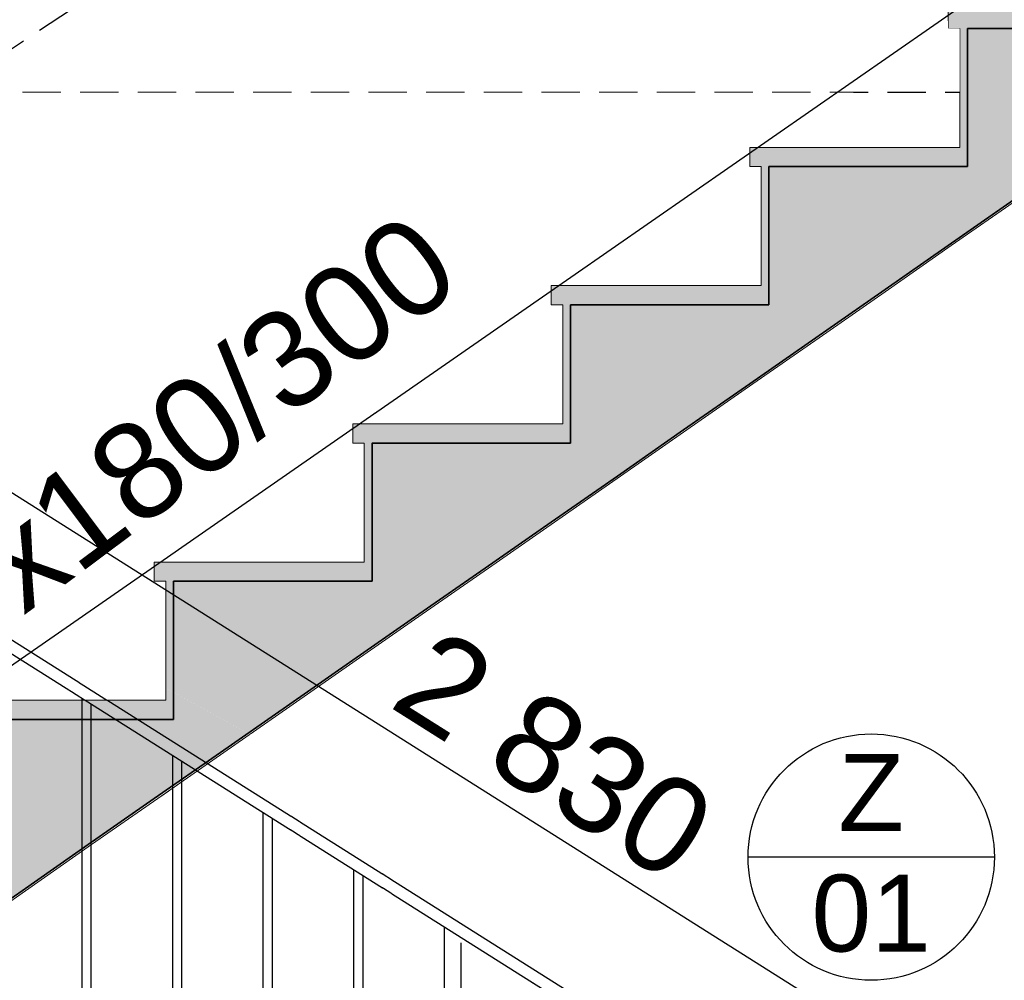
# Model space of a CAD drawing. Header units: millimetres. Extents: x -36478 to 31050, y -14815 to 11827.
# Tile 42 of 256: x -7035 to -5754, y 2025 to 3275. Entities that reach past the tile are written whole.
import ezdxf

# ---------------------------------------------------------------- set-up
doc = ezdxf.new("R2010")
doc.units = ezdxf.units.MM
doc.header["$MEASUREMENT"] = 0
doc.linetypes.add('Wipeout_Contour', pattern=[1000, 0, -1000])
doc.linetypes.add('čárkovaná 3', pattern=[75, 50, -25])
for name, color, linetype in [('Interiér - schodiště', 7, 'Continuous'), ('Konstrukce - nosné', 7, 'Continuous'), ('Konstrukce – Dělicí čáry vrstev', 7, 'Continuous'), ('Kóty - SP', 7, 'Continuous'), ('Nové_0', 7, 'Continuous'), ('Nové_Kóty - SP', 7, 'Continuous'), ('Nové_TZB - VZT', 7, 'Continuous'), ('Nové_Výplně - Povrchové', 7, 'Continuous'), ('Výplně - Povrchové', 7, 'Continuous'), ('Výplně – Řezové', 7, 'Continuous')]:
    doc.layers.add(name, color=color, linetype=linetype)
doc.styles.add('GENEROVANÝ_STYL_1', font='txt')
doc.styles.add('GENEROVANÝ_STYL_2', font='txt')
doc.dimstyles.new('GENEROVANÝ_STYL__4', dxfattribs={"dimtxt": 125, "dimasz": 142.5, "dimexe": 0.18, "dimexo": 150, "dimgap": 0, "dimtad": 1, "dimdec": 0, "dimzin": 0, "dimdsep": 46, "dimtxsty": 'GENEROVANÝ_STYL_2', "dimblk": 'ARROWHEAD_6', "dimblk1": 'ARROWHEAD_6', "dimblk2": 'ARROWHEAD_6', "dimcen": 0.09, "dimclrd": 1, "dimclre": 1, "dimclrt": 1, "dimazin": 0, "dimtfac": 1, "dimtdec": 4, "dimtmove": 0, "dimatfit": 3, "dimfxl": 1, "dimtolj": 1, "dimtzin": 0, "dimarcsym": 0})

# ---------------------------------------------------------------- blocks, each defined once
blk = doc.blocks.new('*D6313')
at = {"layer": 'Nové_Kóty - SP', "color": 1, "linetype": 'Continuous', "lineweight": 25}
for p, q in [((-7511.6, 3120.1), (-7666.7, 2874.3)), ((-7586.7, 3001.1), (-7681.8, 3061.2)), ((-7483.2, 3024.5), (-7690.1, 2977.7)), ((-5193.4, 1490.7), (-7586.7, 3001.1)), ((-5118.3, 1609.6), (-5273.4, 1363.9)), ((-5296.8, 1467.3), (-5089.9, 1514.1)), ((-5098.2, 1430.7), (-5193.4, 1490.7))]:
    blk.add_line(p, q, dxfattribs=at)
at = {"layer": 'Nové_Kóty - SP', "color": 1, "lineweight": 25, "insert": (-6557.4, 2381.1), "char_height": 125, "attachment_point": 7, "rotation": 327.7442, "style": 'GENEROVANÝ_STYL_2'}
blk.add_mtext('\\A1;{\\pql;\\fArial|b0|i0|c0|p38;2\xa0830}', dxfattribs=at)
blk = doc.blocks.new('ARROWHEAD_6')
at = {"color": 0, "linetype": 'Continuous', "lineweight": 0}
for p, q in [((-0.5, -0.5), (0.5, 0.5)), ((0, 0), (-1, 0))]:
    blk.add_line(p, q, dxfattribs=at)
blk = doc.blocks.new('*D6434')
at = {"layer": 'Nové_Kóty - SP', "color": 1, "linetype": 'Continuous', "lineweight": 25}
for p, q in [((-5267.9, 4807), (-5113.8, 4560.6)), ((-5217.1, 4584.4), (-5169.5, 4791.1)), ((-5097.9, 4747.4), (-5193.3, 4687.7)), ((-5193.3, 4687.7), (-7786.2, 3066)), ((-7860.7, 3185.2), (-7706.6, 2938.8)), ((-7762.3, 3169.3), (-7810, 2962.6)), ((-7786.2, 3066), (-7881.5, 3006.3))]:
    blk.add_line(p, q, dxfattribs=at)
at = {"layer": 'Nové_Kóty - SP', "color": 1, "lineweight": 25, "insert": (-6684.2, 3784.7), "char_height": 125, "attachment_point": 7, "rotation": 32.0247, "style": 'GENEROVANÝ_STYL_2'}
blk.add_mtext('\\A1;{\\pql;\\fArial|b0|i0|c0|p38;3 100}', dxfattribs=at)

msp = doc.modelspace()

# ---------------------------------------------------------------- linework, layer by layer
at = {"layer": 'Interiér - schodiště', "color": 7, "linetype": 'Continuous', "lineweight": 20}
for p in [(-6859.4, 2569.2), (-6844.4, 2544.2)]:
    msp.add_line(p, (-6859.4, 2544.2), dxfattribs=at)

# ---------------------------------------------------------------- wipeouts: each hides what was drawn before it
at = {"color": 254, "linetype": 'Wipeout_Contour', "lineweight": 0, "ltscale": 26757.660254}
msp.add_wipeout([(-5949.3, 3180), (-6043, 3108.6), (-5811.7, 3108.6), (-5811.7, 3180)], dxfattribs=at).dxf.layer = 'Výplně - Povrchové'
at = {"color": 254, "linetype": 'Wipeout_Contour', "lineweight": 0, "ltscale": 26304.509172}
msp.add_wipeout([(-5801.7, 3108.6), (-5801.7, 3083.6), (-5801.6, 3083.6), (-5801.6, 3108.6)], dxfattribs=at).dxf.layer = 'Výplně - Povrchové'
at = {"color": 254, "linetype": 'Wipeout_Contour', "lineweight": 0, "ltscale": 27290.673785}
msp.add_wipeout([(-6279, 2928.8), (-6069.9, 2928.8), (-6069.9, 3083.6), (-6075.8, 3083.6)], dxfattribs=at).dxf.layer = 'Výplně - Povrchové'
at = {"color": 254, "linetype": 'Wipeout_Contour', "lineweight": 0, "ltscale": 26900.336787}
msp.add_wipeout([(-6059.9, 2928.8), (-6059.9, 2903.8), (-6059.8, 2903.8), (-6059.8, 2928.8)], dxfattribs=at).dxf.layer = 'Výplně - Povrchové'
at = {"color": 254, "linetype": 'Wipeout_Contour', "lineweight": 0, "ltscale": 20928.153527}
msp.add_wipeout([(-6328.1, 2891.4), (-6514.9, 2749), (-6328.1, 2749)], dxfattribs=at).dxf.layer = 'Výplně - Povrchové'
at = {"color": 254, "linetype": 'Wipeout_Contour', "lineweight": 0, "ltscale": 27540.81393}
msp.add_wipeout([(-6318.1, 2724), (-6318, 2724), (-6318, 2749), (-6318.1, 2749)], dxfattribs=at).dxf.layer = 'Výplně - Povrchové'
at = {"color": 254, "linetype": 'Wipeout_Contour', "lineweight": 0, "ltscale": 21409.3096}
msp.add_wipeout([(-6586.3, 2694.6), (-6750.9, 2569.2), (-6586.3, 2569.2)], dxfattribs=at).dxf.layer = 'Výplně - Povrchové'
at = {"color": 254, "linetype": 'Wipeout_Contour', "lineweight": 0, "ltscale": 28222.901063}
msp.add_wipeout([(-6576.2, 2544.2), (-6576.1, 2544.2), (-6576.1, 2569.2), (-6576.2, 2569.2)], dxfattribs=at).dxf.layer = 'Výplně - Povrchové'
at = {"color": 254, "linetype": 'Wipeout_Contour', "lineweight": 0, "ltscale": 21919.924457}
msp.add_wipeout([(-6986.8, 2389.4), (-6844.4, 2389.4), (-6844.4, 2497.9)], dxfattribs=at).dxf.layer = 'Výplně - Povrchové'
at = {"color": 254, "linetype": 'Wipeout_Contour', "lineweight": 0, "ltscale": 28943.656597}
msp.add_wipeout([(-6834.4, 2389.4), (-6834.4, 2364.4), (-6834.3, 2364.4), (-6834.3, 2389.4)], dxfattribs=at).dxf.layer = 'Výplně - Povrchové'
at = {"color": 254, "linetype": 'Wipeout_Contour', "lineweight": 0, "ltscale": 25144.748819}
msp.add_wipeout([(-6862.3, 2256.5), (-5193.9, 1295.4), (-5193.9, 1322.1), (-6841.3, 2271.1)], dxfattribs=at).dxf.layer = 'Výplně - Povrchové'
at = {"color": 254, "linetype": 'Wipeout_Contour', "lineweight": 0, "ltscale": 29523.924383}
msp.add_wipeout([(-7117.6, 2081.8), (-7113.1, 2081.8), (-7027, 2141.7), (-7031.5, 2141.7)], dxfattribs=at).dxf.layer = 'Výplně - Povrchové'

# ---------------------------------------------------------------- next in the draw order: linework, layer by layer
at = {"layer": 'Interiér - schodiště', "color": 7, "linetype": 'Continuous', "lineweight": 35}
for p, q in [((-6318, 2724), (-6318.1, 2724)), ((-6576.1, 2544.2), (-6576.2, 2544.2)), ((-6834.3, 2364.4), (-6834.4, 2364.4))]:
    msp.add_line(p, q, dxfattribs=at)
at = {"layer": 'Interiér - schodiště', "color": 7, "linetype": 'Continuous', "lineweight": 20}
for p, q in [((-6844.4, 2544.2), (-6844.4, 2389.4)), ((-6844.4, 2389.4), (-7117.6, 2389.4))]:
    msp.add_line(p, q, dxfattribs=at)
at = {"layer": 'Konstrukce – Dělicí čáry vrstev', "color": 7, "linetype": 'Continuous', "lineweight": 35}
msp.add_line((-6834.4, 2364.4), (-7092.5, 2364.4), dxfattribs=at)

# ---------------------------------------------------------------- next in the draw order: wipeouts: each hides what was drawn before it
at = {"color": 254, "linetype": 'Wipeout_Contour', "lineweight": 0, "ltscale": 26477.075304}
msp.add_wipeout([(-5801.7, 3263.4), (-5801.7, 3108.6), (-5801.6, 3108.6), (-5801.6, 3263.4)], dxfattribs=at).dxf.layer = 'Výplně - Povrchové'
at = {"color": 254, "linetype": 'Wipeout_Contour', "lineweight": 0, "ltscale": 27059.607385}
msp.add_wipeout([(-6059.9, 2928.8), (-6059.8, 2928.8), (-6059.8, 3083.6), (-6059.9, 3083.6)], dxfattribs=at).dxf.layer = 'Výplně - Povrchové'
at = {"color": 254, "linetype": 'Wipeout_Contour', "lineweight": 0, "ltscale": 27687.113623}
msp.add_wipeout([(-6318.1, 2749), (-6318, 2749), (-6318, 2903.8), (-6318.1, 2903.8)], dxfattribs=at).dxf.layer = 'Výplně - Povrchové'
at = {"color": 254, "linetype": 'Wipeout_Contour', "lineweight": 0, "ltscale": 28356.608635}
msp.add_wipeout([(-6576.1, 2724), (-6576.2, 2724), (-6576.2, 2569.2), (-6576.1, 2569.2)], dxfattribs=at).dxf.layer = 'Výplně - Povrchové'
at = {"color": 254, "linetype": 'Wipeout_Contour', "lineweight": 0, "ltscale": 29065.191269}
msp.add_wipeout([(-6834.4, 2544.2), (-6834.4, 2389.4), (-6834.3, 2389.4), (-6834.3, 2544.2)], dxfattribs=at).dxf.layer = 'Výplně - Povrchové'
at = {"color": 254, "linetype": 'Wipeout_Contour', "lineweight": 0, "ltscale": 29264.578684}
msp.add_wipeout([(-7031.5, 2141.7), (-7027, 2141.7), (-6941, 2201.7), (-6945.5, 2201.7)], dxfattribs=at).dxf.layer = 'Výplně - Povrchové'

# ---------------------------------------------------------------- next in the draw order: hatches: boundary and pattern name
at = {"layer": 'Výplně – Řezové', "linetype": 'Continuous', "lineweight": 0, "true_color": 0x353329}
for points in [[(-6844.4, 2544.2), (-6844.4, 2389.4), (-6834.4, 2389.4), (-6834.4, 2544.2)], [(-7117.6, 2364.4), (-6834.4, 2364.4), (-6834.4, 2389.4), (-7117.6, 2389.4)]]:
    msp.add_hatch(color=250, dxfattribs=at).paths.add_polyline_path(points)

# ---------------------------------------------------------------- next in the draw order: linework, layer by layer
at = {"layer": 'Interiér - schodiště', "color": 7, "linetype": 'Continuous', "lineweight": 20}
for p, q in [((-6318.1, 2749), (-6318.1, 2724)), ((-6834.4, 2544.2), (-6834.4, 2389.4)), ((-6834.3, 2544.2), (-6834.4, 2544.2)), ((-6834.4, 2389.4), (-6834.4, 2364.4))]:
    msp.add_line(p, q, dxfattribs=at)
at = {"layer": 'Interiér - schodiště', "color": 7, "linetype": 'Continuous', "lineweight": 35}
msp.add_line((-6834.3, 2544.2), (-6834.3, 2364.4), dxfattribs=at)
at = {"layer": 'Interiér - schodiště', "color": 251, "linetype": 'Continuous', "lineweight": 20, "true_color": 0x6a6a6a}
msp.add_line((-7113.1, 2081.8), (-7027, 2141.7), dxfattribs=at)
at = {"layer": 'Konstrukce – Dělicí čáry vrstev', "color": 7, "linetype": 'Continuous', "lineweight": 35}
msp.add_line((-6576.2, 2544.2), (-6834.3, 2544.2), dxfattribs=at)

# ---------------------------------------------------------------- next in the draw order: wipeouts: each hides what was drawn before it
at = {"color": 254, "linetype": 'Wipeout_Contour', "lineweight": 0, "ltscale": 65310.880821}
msp.add_wipeout([(-6830.1, 2569.2), (-6751.2, 2569.2), (-6586.3, 2694.9), (-6586.3, 2724), (-6601.3, 2724), (-6601.3, 2749), (-6572.1, 2749), (-6572.1, 3605.7), (-6830.1, 3409.1)], dxfattribs=at).dxf.layer = 'Výplně - Povrchové'
at = {"color": 254, "linetype": 'Wipeout_Contour', "lineweight": 0, "ltscale": 29008.979415}
msp.add_wipeout([(-6945.5, 2201.7), (-6941, 2201.7), (-6855, 2261.6), (-6859.4, 2261.6)], dxfattribs=at).dxf.layer = 'Výplně - Povrchové'

# ---------------------------------------------------------------- next in the draw order: hatches: boundary and pattern name
at = {"layer": 'Výplně – Řezové', "linetype": 'Continuous', "lineweight": 0, "true_color": 0x353329}
for points in [[(-6601.3, 2724), (-6318.1, 2724), (-6318.1, 2749), (-6601.3, 2749)], [(-6586.3, 2724), (-6586.3, 2569.2), (-6576.2, 2569.2), (-6576.2, 2724)], [(-6859.4, 2544.2), (-6576.2, 2544.2), (-6576.2, 2569.2), (-6859.4, 2569.2)]]:
    msp.add_hatch(color=250, dxfattribs=at).paths.add_polyline_path(points)

# ---------------------------------------------------------------- next in the draw order: linework, layer by layer
at = {"layer": 'Interiér - schodiště', "color": 7, "linetype": 'Continuous', "lineweight": 20}
for p, q in [((-6601.3, 2749), (-6601.3, 2724)), ((-6328.1, 2749), (-6601.3, 2749)), ((-6586.3, 2724), (-6601.3, 2724)), ((-6586.3, 2724), (-6586.3, 2569.2)), ((-6576.2, 2724), (-6576.2, 2569.2)), ((-6576.1, 2724), (-6576.2, 2724)), ((-6586.3, 2569.2), (-6859.4, 2569.2)), ((-6576.2, 2569.2), (-6576.2, 2544.2))]:
    msp.add_line(p, q, dxfattribs=at)
at = {"layer": 'Interiér - schodiště', "color": 7, "linetype": 'Continuous', "lineweight": 35}
msp.add_line((-6576.1, 2724), (-6576.1, 2544.2), dxfattribs=at)
at = {"layer": 'Interiér - schodiště', "color": 251, "linetype": 'Continuous', "lineweight": 20, "true_color": 0x6a6a6a}
msp.add_line((-7027, 2141.7), (-6941, 2201.7), dxfattribs=at)
at = {"layer": 'Konstrukce – Dělicí čáry vrstev', "color": 7, "linetype": 'Continuous', "lineweight": 35}
msp.add_line((-6318.1, 2724), (-6576.1, 2724), dxfattribs=at)

# ---------------------------------------------------------------- next in the draw order: wipeouts: each hides what was drawn before it
at = {"color": 254, "linetype": 'Wipeout_Contour', "lineweight": 0, "ltscale": 28757.226468}
msp.add_wipeout([(-6859.4, 2261.6), (-6855, 2261.6), (-6768.9, 2321.5), (-6773.4, 2321.5)], dxfattribs=at).dxf.layer = 'Výplně - Povrchové'

# ---------------------------------------------------------------- next in the draw order: linework, layer by layer
at = {"layer": 'Interiér - schodiště', "color": 251, "linetype": 'Continuous', "lineweight": 20, "true_color": 0x6a6a6a}
msp.add_line((-6941, 2201.7), (-6855, 2261.6), dxfattribs=at)

# ---------------------------------------------------------------- next in the draw order: wipeouts: each hides what was drawn before it
at = {"color": 254, "linetype": 'Wipeout_Contour', "lineweight": 0, "ltscale": 28509.42173}
msp.add_wipeout([(-6773.4, 2321.5), (-6768.9, 2321.5), (-6682.9, 2381.5), (-6687.3, 2381.5)], dxfattribs=at).dxf.layer = 'Výplně - Povrchové'
at = {"color": 254, "linetype": 'Wipeout_Contour', "lineweight": 0, "ltscale": 25135.335288}
msp.add_wipeout([(-6841.1, 2271.2), (-6841.3, 2271.1), (-5193.8, 1322.1), (-5193.5, 1322.1)], dxfattribs=at).dxf.layer = 'Výplně - Povrchové'

# ---------------------------------------------------------------- next in the draw order: wipeouts: each hides what was drawn before it
at = {"color": 254, "linetype": 'Wipeout_Contour', "lineweight": 0, "ltscale": 28265.669038}
msp.add_wipeout([(-6687.3, 2381.5), (-6682.9, 2381.5), (-6596.9, 2441.4), (-6601.3, 2441.4)], dxfattribs=at).dxf.layer = 'Výplně - Povrchové'
at = {"color": 254, "linetype": 'Wipeout_Contour', "lineweight": 0, "ltscale": 25127.405519}
msp.add_wipeout([(-6841.1, 2271.2), (-5193.5, 1322.1), (-5193.5, 1345.2), (-6823, 2283.9)], dxfattribs=at).dxf.layer = 'Výplně - Povrchové'

# ---------------------------------------------------------------- next in the draw order: linework, layer by layer
at = {"layer": 'Interiér - schodiště', "color": 251, "linetype": 'Continuous', "lineweight": 20, "true_color": 0x6a6a6a}
for p, q in [((-6768.9, 2321.5), (-6682.9, 2381.5)), ((-6855, 2261.6), (-6768.9, 2321.5))]:
    msp.add_line(p, q, dxfattribs=at)
at = {"layer": 'Nové_TZB - VZT', "color": 1, "linetype": 'Continuous', "lineweight": 25}
msp.add_line((-5766.6, 2185.4), (-6087.1, 2185.4), dxfattribs=at)
msp.add_circle((-5926.8, 2185.4), 160.2, dxfattribs=at)

# ---------------------------------------------------------------- next in the draw order: texts
at = {"layer": 'Nové_0', "color": 1, "linetype": 'Continuous', "lineweight": 25, "insert": (-5926.8, 2190.3), "char_height": 100, "attachment_point": 5, "line_spacing_factor": 0.940294, "style": 'GENEROVANÝ_STYL_1'}
msp.add_mtext('\\A1;{\\pqc;\\fArial|b0|i0|c238|p38;Z\\P\\pqc;\\fArial|b0|i0|c238|p38;0\\fArial|b0|i0|c238|p38;1}', dxfattribs=at)

# ---------------------------------------------------------------- next in the draw order: wipeouts: each hides what was drawn before it
at = {"color": 254, "linetype": 'Wipeout_Contour', "lineweight": 0, "ltscale": 28026.074111}
msp.add_wipeout([(-6601.3, 2441.4), (-6596.9, 2441.4), (-6510.9, 2501.3), (-6515.2, 2501.3)], dxfattribs=at).dxf.layer = 'Výplně - Povrchové'

# ---------------------------------------------------------------- next in the draw order: linework, layer by layer
at = {"layer": 'Interiér - schodiště', "color": 251, "linetype": 'Continuous', "lineweight": 20, "true_color": 0x6a6a6a}
msp.add_line((-6682.9, 2381.5), (-6596.9, 2441.4), dxfattribs=at)

# ---------------------------------------------------------------- next in the draw order: wipeouts: each hides what was drawn before it
at = {"color": 254, "linetype": 'Wipeout_Contour', "lineweight": 0, "ltscale": 27790.744476}
msp.add_wipeout([(-6515.2, 2501.3), (-6510.9, 2501.3), (-6424.8, 2561.3), (-6429.1, 2561.3)], dxfattribs=at).dxf.layer = 'Výplně - Povrchové'

# ---------------------------------------------------------------- next in the draw order: linework, layer by layer
at = {"layer": 'Interiér - schodiště', "color": 251, "linetype": 'Continuous', "lineweight": 20, "true_color": 0x6a6a6a}
msp.add_line((-6596.9, 2441.4), (-6510.9, 2501.3), dxfattribs=at)

# ---------------------------------------------------------------- next in the draw order: wipeouts: each hides what was drawn before it
at = {"color": 254, "linetype": 'Wipeout_Contour', "lineweight": 0, "ltscale": 27559.789389}
msp.add_wipeout([(-6429.1, 2561.3), (-6424.8, 2561.3), (-6338.8, 2621.2), (-6343.1, 2621.2)], dxfattribs=at).dxf.layer = 'Výplně - Povrchové'

# ---------------------------------------------------------------- next in the draw order: linework, layer by layer
at = {"layer": 'Interiér - schodiště', "color": 251, "linetype": 'Continuous', "lineweight": 20, "true_color": 0x6a6a6a}
msp.add_line((-6510.9, 2501.3), (-6424.8, 2561.3), dxfattribs=at)

# ---------------------------------------------------------------- next in the draw order: wipeouts: each hides what was drawn before it
at = {"color": 254, "linetype": 'Wipeout_Contour', "lineweight": 0, "ltscale": 27333.319727}
msp.add_wipeout([(-6343.1, 2621.2), (-6338.8, 2621.2), (-6252.8, 2681.1), (-6257, 2681.1)], dxfattribs=at).dxf.layer = 'Výplně - Povrchové'

# ---------------------------------------------------------------- next in the draw order: linework, layer by layer
at = {"layer": 'Interiér - schodiště', "color": 251, "linetype": 'Continuous', "lineweight": 20, "true_color": 0x6a6a6a}
msp.add_line((-6424.8, 2561.3), (-6338.8, 2621.2), dxfattribs=at)

# ---------------------------------------------------------------- next in the draw order: wipeouts: each hides what was drawn before it
at = {"color": 254, "linetype": 'Wipeout_Contour', "lineweight": 0, "ltscale": 27111.447884}
msp.add_wipeout([(-6257, 2681.1), (-6252.8, 2681.1), (-6166.7, 2741.1), (-6171, 2741.1)], dxfattribs=at).dxf.layer = 'Výplně - Povrchové'

# ---------------------------------------------------------------- next in the draw order: linework, layer by layer
at = {"layer": 'Interiér - schodiště', "color": 251, "linetype": 'Continuous', "lineweight": 20, "true_color": 0x6a6a6a}
msp.add_line((-6338.8, 2621.2), (-6252.8, 2681.1), dxfattribs=at)

# ---------------------------------------------------------------- next in the draw order: wipeouts: each hides what was drawn before it
at = {"color": 254, "linetype": 'Wipeout_Contour', "lineweight": 0, "ltscale": 26894.287641}
msp.add_wipeout([(-6171, 2741.1), (-6166.7, 2741.1), (-6080.7, 2801), (-6084.9, 2801)], dxfattribs=at).dxf.layer = 'Výplně - Povrchové'

# ---------------------------------------------------------------- next in the draw order: linework, layer by layer
at = {"layer": 'Interiér - schodiště', "color": 251, "linetype": 'Continuous', "lineweight": 20, "true_color": 0x6a6a6a}
msp.add_line((-6252.8, 2681.1), (-6166.7, 2741.1), dxfattribs=at)

# ---------------------------------------------------------------- next in the draw order: wipeouts: each hides what was drawn before it
at = {"color": 254, "linetype": 'Wipeout_Contour', "lineweight": 0, "ltscale": 26681.954027}
msp.add_wipeout([(-6084.9, 2801), (-6080.7, 2801), (-5994.7, 2860.9), (-5998.8, 2860.9)], dxfattribs=at).dxf.layer = 'Výplně - Povrchové'

# ---------------------------------------------------------------- next in the draw order: linework, layer by layer
at = {"layer": 'Interiér - schodiště', "color": 251, "linetype": 'Continuous', "lineweight": 20, "true_color": 0x6a6a6a}
msp.add_line((-6166.7, 2741.1), (-6080.7, 2801), dxfattribs=at)

# ---------------------------------------------------------------- next in the draw order: wipeouts: each hides what was drawn before it
at = {"color": 254, "linetype": 'Wipeout_Contour', "lineweight": 0, "ltscale": 26474.563161}
msp.add_wipeout([(-5998.8, 2860.9), (-5994.7, 2860.9), (-5908.6, 2920.9), (-5912.8, 2920.9)], dxfattribs=at).dxf.layer = 'Výplně - Povrchové'

# ---------------------------------------------------------------- next in the draw order: wipeouts: each hides what was drawn before it
at = {"color": 254, "linetype": 'Wipeout_Contour', "lineweight": 0, "ltscale": 26272.232079}
msp.add_wipeout([(-5912.8, 2920.9), (-5908.6, 2920.9), (-5822.6, 2980.8), (-5826.7, 2980.8)], dxfattribs=at).dxf.layer = 'Výplně - Povrchové'

# ---------------------------------------------------------------- next in the draw order: wipeouts: each hides what was drawn before it
at = {"color": 254, "linetype": 'Wipeout_Contour', "lineweight": 0, "ltscale": 26075.078553}
msp.add_wipeout([(-5826.7, 2980.8), (-5822.6, 2980.8), (-5736.6, 3040.7), (-5740.7, 3040.7)], dxfattribs=at).dxf.layer = 'Výplně - Povrchové'

# ---------------------------------------------------------------- next in the draw order: wipeouts: each hides what was drawn before it
at = {"color": 254, "linetype": 'Wipeout_Contour', "lineweight": 0, "ltscale": 82009.031708}
msp.add_wipeout([(-6314, 2928.8), (-6279.3, 2928.8), (-6076.2, 3083.6), (-6084.9, 3083.6), (-6084.9, 3108.6), (-6043.4, 3108.6), (-5826.7, 3273.7), (-5826.7, 3288.4), (-5807.4, 3288.4), (-5518.4, 3508.6), (-5308.9, 4408.6), (-6314, 3802.4)], dxfattribs=at).dxf.layer = 'Výplně - Povrchové'

# ---------------------------------------------------------------- next in the draw order: wipeouts: each hides what was drawn before it
at = {"color": 254, "linetype": 'Wipeout_Contour', "lineweight": 0, "ltscale": 35991.751117}
msp.add_wipeout([(-5296.4, 4468.2), (-7806.3, 2839.8), (-5308.9, 4433.7), (-5308.9, 4444), (-5290.4, 4450.2)], dxfattribs=at).dxf.layer = 'Výplně - Povrchové'

# ---------------------------------------------------------------- next in the draw order: wipeouts: each hides what was drawn before it
at = {"color": 254, "linetype": 'Wipeout_Contour', "lineweight": 0, "ltscale": 22127.526688}
msp.add_wipeout([(-7799.6, 2819.8), (-5308.9, 4433.2), (-5308.9, 4433.5)], dxfattribs=at).dxf.layer = 'Výplně - Povrchové'

# ---------------------------------------------------------------- next in the draw order: wipeouts: each hides what was drawn before it
at = {"color": 254, "linetype": 'Wipeout_Contour', "lineweight": 0, "ltscale": 38724.649919}
msp.add_wipeout([(-7806.3, 2839.8), (-7800.3, 2822), (-7793.8, 2824.2), (-5308.9, 4433.5), (-5308.9, 4433.7)], dxfattribs=at).dxf.layer = 'Výplně - Povrchové'

# ---------------------------------------------------------------- next in the draw order: wipeouts: each hides what was drawn before it
at = {"color": 254, "linetype": 'Wipeout_Contour', "lineweight": 0, "ltscale": 23542.934935}
msp.add_wipeout([(-7806.9, 2839.8), (-7806.3, 2839.8), (-5296.4, 4468.2)], dxfattribs=at).dxf.layer = 'Výplně - Povrchové'

# ---------------------------------------------------------------- next in the draw order: hatches: boundary and pattern name
at = {"layer": 'Výplně – Řezové', "linetype": 'Continuous', "lineweight": 13}
msp.add_hatch(color=254, dxfattribs=at).paths.add_polyline_path([(-5568.6, 3160.6), (-5557.7, 3168.2), (-5310.4, 3168.2), (-5310.4, 3340.4), (-5310.4, 3443.2), (-5543.5, 3443.2), (-5543.5, 3263.4), (-5801.6, 3263.4), (-5801.6, 3083.6), (-6059.8, 3083.6), (-6059.8, 2903.8), (-6318, 2903.8), (-6318, 2724), (-6576.1, 2724), (-6576.1, 2544.2), (-6834.3, 2544.2), (-6834.3, 2364.4), (-7092.5, 2364.4), (-7092.5, 2184.6), (-7350.7, 2184.6), (-7350.7, 2004.8), (-7608.8, 2004.8), (-7608.8, 1750), (-7358.8, 1750), (-7358.8, 1913.8), (-7289.7, 1961.9), (-7203.7, 2021.9), (-7117.6, 2081.8), (-7031.5, 2141.7), (-6945.5, 2201.7), (-6859.4, 2261.6), (-6773.4, 2321.5), (-6687.3, 2381.5), (-6601.3, 2441.4), (-6515.2, 2501.3), (-6429.1, 2561.3), (-6343.1, 2621.2), (-6257, 2681.1), (-6171, 2741.1), (-6084.9, 2801), (-5998.8, 2860.9), (-5912.8, 2920.9), (-5826.7, 2980.8), (-5740.7, 3040.7), (-5654.6, 3100.7)])
at = {"layer": 'Výplně – Řezové', "linetype": 'Continuous', "lineweight": 0, "true_color": 0x353329}
for points in [[(-5826.7, 3263.4), (-5543.6, 3263.4), (-5543.6, 3288.4), (-5826.7, 3288.4)], [(-5811.7, 3263.4), (-5811.7, 3108.6), (-5801.7, 3108.6), (-5801.7, 3263.4)], [(-6084.9, 3083.6), (-5801.7, 3083.6), (-5801.7, 3108.6), (-6084.9, 3108.6)], [(-6069.9, 3083.6), (-6069.9, 2928.8), (-6059.9, 2928.8), (-6059.9, 3083.6)], [(-6343.1, 2903.8), (-6059.9, 2903.8), (-6059.9, 2928.8), (-6343.1, 2928.8)], [(-6328.1, 2903.8), (-6328.1, 2749), (-6318.1, 2749), (-6318.1, 2903.8)]]:
    msp.add_hatch(color=250, dxfattribs=at).paths.add_polyline_path(points)

# ---------------------------------------------------------------- next in the draw order: linework, layer by layer
at = {"layer": 'Interiér - schodiště', "color": 7, "linetype": 'Continuous', "lineweight": 20}
for p, q in [((-5826.7, 3288.4), (-5826.7, 3263.4)), ((-5811.7, 3263.4), (-5826.7, 3263.4)), ((-5811.7, 3263.4), (-5811.7, 3108.6)), ((-5801.7, 3263.4), (-5801.7, 3108.6)), ((-5801.6, 3263.4), (-5801.7, 3263.4)), ((-6084.9, 3108.6), (-6084.9, 3083.6)), ((-5811.7, 3108.6), (-6084.9, 3108.6)), ((-5801.7, 3108.6), (-5801.7, 3083.6)), ((-6069.9, 3083.6), (-6084.9, 3083.6)), ((-6069.9, 3083.6), (-6069.9, 2928.8)), ((-6059.9, 3083.6), (-6059.9, 2928.8)), ((-6059.8, 3083.6), (-6059.9, 3083.6)), ((-6343.1, 2928.8), (-6343.1, 2903.8)), ((-6069.9, 2928.8), (-6343.1, 2928.8)), ((-6059.9, 2928.8), (-6059.9, 2903.8)), ((-6328.1, 2903.8), (-6343.1, 2903.8)), ((-6328.1, 2903.8), (-6328.1, 2749)), ((-6318.1, 2903.8), (-6318.1, 2749)), ((-6318, 2903.8), (-6318.1, 2903.8))]:
    msp.add_line(p, q, dxfattribs=at)
at = {"layer": 'Interiér - schodiště', "color": 7, "linetype": 'Continuous', "lineweight": 35}
for p, q in [((-5801.6, 3263.4), (-5801.6, 3083.6)), ((-6059.8, 3083.6), (-6059.8, 2903.8)), ((-5801.6, 3083.6), (-5801.7, 3083.6)), ((-6318, 2903.8), (-6318, 2724)), ((-6059.8, 2903.8), (-6059.9, 2903.8))]:
    msp.add_line(p, q, dxfattribs=at)
at = {"layer": 'Interiér - schodiště', "color": 251, "linetype": 'Continuous', "lineweight": 20, "true_color": 0x6a6a6a}
for p, q in [((-5822.6, 2980.8), (-5736.6, 3040.7)), ((-5908.6, 2920.9), (-5822.6, 2980.8)), ((-5994.7, 2860.9), (-5908.6, 2920.9)), ((-6080.7, 2801), (-5994.7, 2860.9))]:
    msp.add_line(p, q, dxfattribs=at)
at = {"layer": 'Konstrukce – Dělicí čáry vrstev', "color": 7, "linetype": 'Continuous', "lineweight": 35}
for p, q in [((-5543.6, 3263.4), (-5801.6, 3263.4)), ((-5801.7, 3083.6), (-6059.8, 3083.6)), ((-6059.9, 2903.8), (-6318, 2903.8))]:
    msp.add_line(p, q, dxfattribs=at)
at = {"layer": 'Nové_0', "color": 1, "linetype": 'čárkovaná 3', "lineweight": 25}
for p, q in [((-5096, 4551.5), (-7674.4, 2844.3)), ((-5090.8, 4530), (-7652.1, 2834.7))]:
    msp.add_line(p, q, dxfattribs=at)
at = {"layer": 'Nové_0', "color": 1, "linetype": 'Continuous', "lineweight": 25}
msp.add_line((-5109.6, 3778.4), (-7625, 2031.6), dxfattribs=at)

# ---------------------------------------------------------------- next in the draw order: texts
at = {"layer": 'Kóty - SP', "color": 8, "linetype": 'Continuous', "lineweight": 13, "insert": (-6855.9, 2785.4), "char_height": 125, "attachment_point": 2, "rotation": 36.797, "style": 'GENEROVANÝ_STYL_2'}
msp.add_mtext('\\A1;{\\pqc;\\fArial|b0|i0|c0|p38;9\\fArial|b0|i0|c0|p38;x18\\fArial|b0|i0|c0|p38;0\\fArial|b0|i0|c0|p38;/300}', dxfattribs=at)

# ---------------------------------------------------------------- next in the draw order: dimensions: what is measured, and where the dimension line sits
at = {"layer": 'Nové_Kóty - SP', "color": 1, "linetype": 'Continuous', "lineweight": 25}
dim = msp.add_linear_dim(base=(-7586.7, 3001.1), p1=(-5271.5, 1366.9), p2=(-7685.6, 2844.4), angle=147.7442, dimstyle='GENEROVANÝ_STYL__4', dxfattribs=at)
dim.commit()
dim.dimension.update_dxf_attribs({"geometry": '*D6313', "text_midpoint": (-6342.5, 2319.4), "dimtype": 160, "text_rotation": 327.7442})

# ---------------------------------------------------------------- next in the draw order: wipeouts: each hides what was drawn before it
at = {"color": 254, "linetype": 'Wipeout_Contour', "lineweight": 0, "ltscale": 37937.091804}
msp.add_wipeout([(-7651.4, 2850), (-5360.1, 1587.4), (-5435.4, 1628.9), (-4983.8, 1380), (-4983.5, 1380), (-7651.3, 2850)], dxfattribs=at).dxf.layer = 'Nové_Výplně - Povrchové'
at = {"color": 254, "linetype": 'Wipeout_Contour', "lineweight": 0, "ltscale": 30837.769483}
msp.add_wipeout([(-7162.4, 3180.4), (-7130.2, 3180.4), (-6736.6, 3480.4), (-6768.7, 3480.4)], dxfattribs=at).dxf.layer = 'Výplně - Povrchové'
at = {"color": 254, "linetype": 'Wipeout_Contour', "lineweight": 0, "ltscale": 33398.828461}
msp.add_wipeout([(-5948.8, 3180.4), (-5811.7, 3180.4), (-5811.7, 3263.4), (-5826.7, 3263.4), (-5826.7, 3273.4)], dxfattribs=at).dxf.layer = 'Výplně - Povrchové'

# ---------------------------------------------------------------- next in the draw order: linework, layer by layer
at = {"layer": 'Konstrukce - nosné', "color": 251, "linetype": 'čárkovaná 3', "lineweight": 20, "true_color": 0x6a6a6a}
msp.add_line((-8755.8, 3180.4), (-5811.7, 3180.4), dxfattribs=at)
at = {"layer": 'Nové_0', "color": 1, "linetype": 'Continuous', "lineweight": 25}
for p, q in [((-6953.2, 1502), (-6953.2, 2391.7)), ((-6941.4, 1495.1), (-6941.4, 2384.2)), ((-6835.4, 1433.3), (-6835.4, 2317.3)), ((-6823.6, 1426.4), (-6823.6, 2309.8)), ((-6717.6, 1364.6), (-6717.6, 2243)), ((-6705.7, 1357.7), (-6705.7, 2235.5)), ((-6599.8, 1295.9), (-6599.8, 2168.6)), ((-6587.9, 1289), (-6587.9, 2161.1)), ((-6482, 912.1), (-6482, 2094.2)), ((-6460.2, 912.1), (-6460.2, 2074.1))]:
    msp.add_line(p, q, dxfattribs=at)

# ---------------------------------------------------------------- next in the draw order: dimensions: what is measured, and where the dimension line sits
at = {"layer": 'Nové_Kóty - SP', "color": 1, "linetype": 'Continuous', "lineweight": 25}
dim = msp.add_linear_dim(base=(-7786.2, 3066), p1=(-5097.2, 4534), p2=(-7651.1, 2850.1), angle=212.0247, text='3 100', dimstyle='GENEROVANÝ_STYL__4', dxfattribs=at)
dim.commit()
dim.dimension.update_dxf_attribs({"geometry": '*D6434', "text_midpoint": (-6535.3, 3951.6), "dimtype": 160, "text_rotation": 32.0247})

# ---------------------------------------------------------------- next in the draw order: wipeouts: each hides what was drawn before it
at = {"color": 254, "linetype": 'Wipeout_Contour', "lineweight": 0, "ltscale": 29315.47682}
msp.add_wipeout([(-7028.5, 2483.7), (-7028.5, 1578.4), (-7028.3, 1578.4), (-7028.3, 2483.6)], dxfattribs=at).dxf.layer = 'Nové_Výplně - Povrchové'
at = {"color": 254, "linetype": 'Wipeout_Contour', "lineweight": 0, "ltscale": 28784.720595}
msp.add_wipeout([(-6909, 2417.9), (-6909, 1512.6), (-6908.8, 1512.6), (-6908.8, 2417.8)], dxfattribs=at).dxf.layer = 'Nové_Výplně - Povrchové'
at = {"color": 254, "linetype": 'Wipeout_Contour', "lineweight": 0, "ltscale": 28254.529416}
msp.add_wipeout([(-6789.6, 2352.1), (-6789.6, 1446.8), (-6789.4, 1446.8), (-6789.4, 2352)], dxfattribs=at).dxf.layer = 'Nové_Výplně - Povrchové'
at = {"color": 254, "linetype": 'Wipeout_Contour', "lineweight": 0, "ltscale": 34801.964715}
msp.add_wipeout([(-6682.1, 1380.8), (-6670.1, 1374.1), (-6670.1, 2286.3), (-6671.1, 2286.8), (-6682.1, 2292.9)], dxfattribs=at).dxf.layer = 'Nové_Výplně - Povrchové'
at = {"color": 254, "linetype": 'Wipeout_Contour', "lineweight": 0, "ltscale": 27220.290561}
msp.add_wipeout([(-6562.7, 1314.9), (-6550.7, 1308.3), (-6550.7, 2220.5), (-6562.7, 2227.1)], dxfattribs=at).dxf.layer = 'Nové_Výplně - Povrchové'

# ---------------------------------------------------------------- next in the draw order: wipeouts: each hides what was drawn before it
at = {"color": 254, "linetype": 'Wipeout_Contour', "lineweight": 0, "ltscale": 27724.935983}
msp.add_wipeout([(-6670.1, 2286.3), (-6670.1, 1381), (-6669.9, 1381), (-6669.9, 2286.2)], dxfattribs=at).dxf.layer = 'Nové_Výplně - Povrchové'
at = {"color": 254, "linetype": 'Wipeout_Contour', "lineweight": 0, "ltscale": 27195.974097}
msp.add_wipeout([(-6550.7, 2220.5), (-6550.7, 1315.2), (-6550.5, 1315.2), (-6550.5, 2220.4)], dxfattribs=at).dxf.layer = 'Nové_Výplně - Povrchové'

# ---------------------------------------------------------------- next in the draw order: linework, layer by layer
at = {"layer": 'Interiér - schodiště', "color": 7, "linetype": 'Continuous', "lineweight": 35, "flags": 128}
msp.add_lwpolyline([(-5557.7, 3168.2), (-5568.6, 3160.6), (-5654.6, 3100.7), (-5740.7, 3040.7), (-5826.7, 2980.8), (-5912.8, 2920.9), (-5998.8, 2860.9), (-6084.9, 2801), (-6171, 2741.1), (-6257, 2681.1), (-6343.1, 2621.2), (-6429.1, 2561.3), (-6515.2, 2501.3), (-6601.3, 2441.4), (-6687.3, 2381.5), (-6773.4, 2321.5), (-6859.4, 2261.6), (-6945.5, 2201.7), (-7031.5, 2141.7), (-7117.6, 2081.8), (-7203.7, 2021.9), (-7289.7, 1961.9), (-7482.8, 1827.5)], dxfattribs=at)
at = {"layer": 'Nové_0', "color": 1, "linetype": 'Continuous', "lineweight": 25}
for p, q in [((-5262.7, 1342.9), (-7651, 2850.1)), ((-5263.1, 1325.1), (-7660.5, 2838))]:
    msp.add_line(p, q, dxfattribs=at)

doc.saveas('drawing.dxf')
